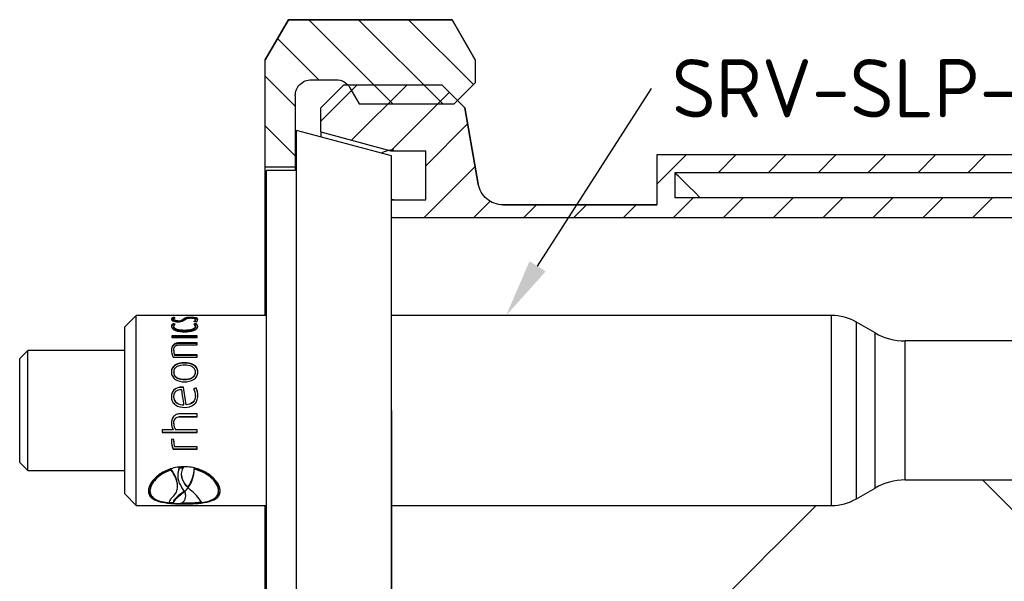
# Paper-space layout 'Invenitec-A4' of a CAD drawing. Header units: millimetres. Extents: x -56 to 244, y -36 to 254.
# Tile 3 of 5: x -42 to 46, y 181 to 232. Entities that reach past the tile are written whole.
import ezdxf
from ezdxf import colors
from ezdxf.entities.mleader import LeaderData, LeaderLine
from ezdxf.math import Vec2, Vec3

# ---------------------------------------------------------------- set-up
doc = ezdxf.new("R2010")
doc.units = ezdxf.units.MM
for name, color, linetype in [('BH40-JACKETED-EL', 7, 'Continuous'), ('BH40-NUT', 7, 'Continuous'), ('BH40-SEAL', 7, 'Continuous'), ('Default', 7, 'Continuous'), ('SRV-SLP-A123-BH4', 7, 'Continuous')]:
    doc.layers.add(name, color=color, linetype=linetype)
doc.styles.add('SEACAD_Solid_Edge_ISO', font='seiso.ttf')
doc.dimstyles.new('Rheonics_Publish', dxfattribs={"dimtxt": 3.5, "dimasz": 3.5, "dimexe": 1.75, "dimexo": 0, "dimgap": 0.875, "dimtad": 1, "dimdec": 0, "dimlfac": 1.111111, "dimdsep": 46, "dimtxsty": 'SEACAD_Solid_Edge_ISO', "dimblk1": '_SE_FILLED', "dimblk2": '_SE_FILLED', "dimsah": 1, "dimcen": 1.75, "dimazin": 0, "dimtfac": 0.5, "dimtdec": 3, "dimtmove": 0, "dimatfit": 3, "dimfxl": 1, "dimarcsym": 0})

# ---------------------------------------------------------------- blocks, each defined once
blk = doc.blocks.new('SE4')
at = {"layer": 'BH40-JACKETED-EL', "linetype": 'Continuous'}
h = blk.add_hatch(dxfattribs=at)
h.set_pattern_fill('LINE', angle=45, style=0)
edge = h.paths.add_edge_path()
edge.add_arc((47.809, 166.698), 0.18, 89.98937, 135.86968)
edge.add_line((47.68, 166.823), (47.681, 165.54))
edge.add_line((47.681, 165.54), (47.68, 165.314))
edge.add_spline(control_points=[(47.68, 165.314), (47.68, 165.312), (47.681, 165.311), (47.716, 165.277), (47.763, 165.257), (47.81, 165.257)], knot_values=[0, 0, 0, 0, 0.012514, 0.012514, 0.512514, 0.512514, 0.512514, 0.512514], degree=3, periodic=0)
edge.add_line((47.81, 165.257), (47.913, 165.257))
edge.add_line((47.913, 165.257), (49.263, 165.257))
edge.add_line((49.263, 165.257), (51.063, 165.257))
edge.add_line((51.063, 165.257), (53.348, 165.257))
edge.add_line((53.348, 165.257), (53.426, 165.257))
edge.add_line((53.426, 165.257), (55.238, 165.257))
edge.add_line((55.238, 165.257), (77.281, 165.257))
edge.add_line((77.281, 165.257), (177.804, 165.257))
edge.add_line((177.804, 165.257), (177.804, 167.057))
edge.add_line((177.804, 167.057), (73.202, 167.057))
edge.add_line((73.202, 167.057), (73.202, 169.307))
edge.add_line((73.202, 169.307), (177.804, 169.307))
edge.add_line((177.804, 169.307), (177.804, 170.905))
edge.add_line((177.804, 170.905), (71.575, 170.905))
edge.add_line((71.575, 170.905), (71.575, 166.427))
edge.add_line((71.575, 166.427), (57.717, 166.427))
edge.add_arc((57.717, 168.677), 2.25, 190, 270, ccw=False)
edge.add_line((55.501, 168.287), (55.238, 169.776))
edge.add_line((55.238, 169.776), (54.29, 175.157))
edge.add_line((54.29, 175.157), (53.641, 175.806))
edge.add_line((53.641, 175.806), (52.22, 177.227))
edge.add_line((52.22, 177.227), (43.4, 177.227))
edge.add_line((43.4, 177.227), (41.33, 175.157))
edge.add_line((41.33, 175.157), (41.33, 172.976))
edge.add_line((41.33, 172.976), (41.332, 172.975))
edge.add_line((41.332, 172.975), (42.707, 172.606))
edge.add_line((42.707, 172.606), (43.954, 172.272))
edge.add_line((43.954, 172.272), (44.788, 172.049))
edge.add_line((44.788, 172.049), (47.465, 171.332))
edge.add_line((47.465, 171.332), (47.63, 171.287))
edge.add_line((47.63, 171.287), (50.78, 171.287))
edge.add_line((50.78, 171.287), (50.78, 166.877))
edge.add_line((50.78, 166.877), (49.263, 166.877))
edge.add_line((49.263, 166.877), (47.915, 166.877))
edge.add_line((47.915, 166.877), (47.86, 166.877))
edge.add_line((47.86, 166.877), (47.81, 166.877))
at = {"layer": 'BH40-NUT', "linetype": 'Continuous'}
h = blk.add_hatch(dxfattribs=at)
h.set_pattern_fill('LINE', angle=135, style=0)
edge = h.paths.add_edge_path()
edge.add_line((38.417, 183.077), (36.338, 179.477))
edge.add_line((36.338, 179.477), (36.338, 169.802))
edge.add_line((36.338, 169.802), (39.038, 169.802))
edge.add_line((39.038, 169.802), (39.038, 176.237))
edge.add_arc((40.478, 176.237), 1.44, 90, 180, ccw=False)
edge.add_line((40.478, 177.677), (42.707, 177.677))
edge.add_arc((42.699, 176.223), 1.455, 32.51033, 89.67797, ccw=False)
edge.add_line((43.926, 177.005), (43.954, 176.957))
edge.add_line((43.954, 176.957), (44.788, 175.513))
edge.add_line((44.788, 175.513), (53.348, 175.513))
edge.add_line((53.348, 175.513), (53.641, 175.806))
edge.add_line((53.641, 175.806), (55.235, 177.399))
edge.add_line((55.235, 177.399), (55.238, 177.403))
edge.add_line((55.238, 177.403), (55.238, 179.477))
edge.add_line((55.238, 179.477), (53.16, 183.077))
edge.add_line((53.16, 183.077), (38.417, 183.077))
at = {"layer": 'BH40-SEAL', "linetype": 'Continuous'}
h = blk.add_hatch(dxfattribs=at)
h.set_pattern_fill('LINE', scale=2, angle=135, style=0)
edge = h.paths.add_edge_path()
edge.add_line((47.913, 166.877), (49.263, 166.877))
edge.add_line((49.263, 166.877), (49.263, 165.54))
edge.add_line((49.263, 165.54), (49.263, 165.302))
edge.add_line((49.263, 165.302), (51.063, 165.302))
edge.add_line((51.063, 165.302), (51.063, 165.54))
edge.add_line((51.063, 165.54), (51.063, 171.377))
edge.add_line((51.063, 171.377), (47.913, 171.377))
edge.add_arc((47.913, 169.166), 2.212, 90.00012, 90.91512)
edge.add_arc((47.913, 169.157), 2.22, 90.92013, 101.64824)
edge.add_arc((47.919, 169.109), 2.268, 101.55993, 119.88397)
edge.add_line((46.789, 171.076), (47.63, 170.851))
edge.add_line((47.63, 170.851), (47.681, 170.837))
edge.add_line((47.681, 170.837), (47.681, 166.89))
edge.add_arc((47.906, 168.861), 1.983, 263.48323, 268.82028)
edge.add_arc((47.913, 169.056), 2.179, 268.73732, 269.99953)
at = {"layer": 'BH40-JACKETED-EL', "color": 7, "linetype": 'Continuous'}
for p, q in [((41.33, 175.157), (43.4, 177.227)), ((43.4, 177.227), (41.33, 175.157)), ((43.4, 177.227), (52.22, 177.227)), ((52.22, 177.227), (54.29, 175.157)), ((54.29, 175.157), (53.641, 175.806)), ((41.33, 172.976), (41.33, 175.157)), ((54.29, 175.157), (55.501, 168.287)), ((55.501, 168.287), (54.29, 175.157)), ((41.33, 172.976), (41.33, 172.539)), ((41.33, 172.976), (47.63, 171.287)), ((47.63, 171.287), (50.78, 171.287)), ((50.78, 166.877), (50.78, 171.287)), ((71.575, 170.905), (71.575, 166.427)), ((177.804, 170.905), (71.575, 170.905)), ((177.804, 170.905), (71.575, 170.905)), ((177.804, 169.307), (73.202, 169.307)), ((47.81, 166.877), (50.78, 166.877)), ((47.913, 166.877), (47.913, 166.877)), ((177.804, 167.057), (73.202, 167.057)), ((177.804, 167.057), (73.202, 167.057)), ((57.717, 166.427), (71.575, 166.427)), ((71.575, 166.427), (57.717, 166.427)), ((177.804, 165.257), (47.81, 165.257)), ((47.81, 156.474), (47.81, 156.473)), ((47.81, 139.373), (47.81, 139.373))]:
    blk.add_line(p, q, dxfattribs=at)
blk.add_arc((47.81, 166.697), 0.18, 90, 135.71368, dxfattribs=at)
for centre, major_axis, ratio, start_param, end_param in [((94.532, 147.977), (-21.33, 21.33), 0.00115, -0.464602, -0.00115), ((94.532, 151.688), (0, 9275.701), 0.0023, 1.568897, 1.569139), ((94.532, 147.977), (-17.28, 17.28), 0.00115, 3.140443, 4.337474), ((94.532, 147.977), (17.28, 17.28), 0.00115, 2.093163, 3.142742)]:
    blk.add_ellipse(centre, major_axis=major_axis, ratio=ratio, start_param=start_param, end_param=end_param, dxfattribs=at)
for points, knots in [([(57.717, 166.427), (57.195, 166.427), (56.67, 166.618), (55.87, 167.29), (55.592, 167.771), (55.501, 168.287)], [0, 0, 0, 0, 0.5, 0.5, 1, 1, 1, 1]), ([(47.68, 166.822), (47.681, 166.823), (47.682, 166.824), (47.716, 166.858), (47.763, 166.877), (47.81, 166.877)], [0.4885973, 0.4885973, 0.4885973, 0.4885973, 0.5, 0.5, 1, 1, 1, 1]), ([(47.81, 165.257), (47.763, 165.257), (47.716, 165.277), (47.681, 165.311), (47.68, 165.312), (47.68, 165.313)], [0, 0, 0, 0, 0.5, 0.5, 0.5125141, 0.5125141, 0.5125141, 0.5125141])]:
    blk.add_open_spline(points, degree=3, knots=knots, dxfattribs=at)
at = {"layer": 'BH40-NUT', "color": 7, "linetype": 'Continuous'}
for p, q in [((36.338, 179.477), (38.417, 183.077)), ((38.417, 183.077), (36.338, 179.477)), ((38.417, 183.077), (53.16, 183.077)), ((53.16, 183.077), (38.417, 183.077)), ((53.16, 183.077), (55.238, 179.477)), ((55.238, 179.477), (53.16, 183.077)), ((36.338, 169.802), (36.338, 179.477)), ((55.238, 179.477), (55.238, 177.403)), ((40.478, 177.677), (42.707, 177.677)), ((53.348, 175.513), (55.238, 177.403)), ((43.954, 176.957), (44.788, 175.513)), ((39.038, 176.237), (39.038, 169.802)), ((44.788, 175.513), (53.348, 175.513)), ((40.478, 172.767), (40.478, 172.774)), ((39.038, 169.802), (36.338, 169.802)), ((36.338, 156.473), (36.338, 169.802)), ((39.038, 169.802), (39.038, 169.523)), ((36.338, 126.152), (36.338, 139.373))]:
    blk.add_line(p, q, dxfattribs=at)
blk.add_open_spline([(39.038, 176.237), (39.038, 176.613), (39.191, 176.987), (39.728, 177.524), (40.098, 177.677), (40.478, 177.677)], degree=3, knots=[0, 0, 0, 0, 0.5, 0.5, 1, 1, 1, 1], dxfattribs=at)
blk.add_open_spline([(42.707, 177.677), (43.215, 177.677), (43.7, 177.397), (43.954, 176.957)], degree=3, dxfattribs=at)
at = {"layer": 'BH40-SEAL', "color": 7, "linetype": 'Continuous'}
blk.add_line((47.913, 166.877), (49.263, 166.877), dxfattribs=at)
for points in [[(46.789, 171.076), (47.129, 171.271), (47.517, 171.377), (47.913, 171.377)], [(47.913, 166.877), (47.835, 166.877), (47.758, 166.882), (47.681, 166.89)]]:
    blk.add_open_spline(points, degree=3, dxfattribs=at)
at = {"layer": 'SRV-SLP-A123-BH4', "color": 7, "linetype": 'Continuous'}
for p, q in [((39.15, 122.723), (39.15, 173.123)), ((47.681, 170.837), (39.15, 173.123)), ((47.681, 125.009), (47.681, 170.837)), ((36.45, 126.323), (36.45, 169.523)), ((39.15, 169.523), (36.45, 169.523)), ((24.724, 156.473), (23.689, 155.438)), ((24.724, 139.373), (24.724, 156.473)), ((36.45, 156.473), (24.724, 156.473)), ((28.045, 156.193), (28.045, 156.281)), ((28.092, 156.052), (28.092, 156.138)), ((28.478, 155.904), (28.478, 155.989)), ((28.95, 156.052), (28.95, 156.138)), ((29.634, 156.242), (29.634, 156.298)), ((30.055, 156.008), (30.055, 156.094)), ((87.279, 156.473), (47.681, 156.473)), ((87.279, 139.373), (87.279, 156.473)), ((23.689, 140.408), (23.689, 155.438)), ((28.045, 155.641), (28.045, 155.723)), ((28.1, 155.413), (28.1, 155.492)), ((29.073, 155.051), (29.073, 155.127)), ((30.047, 155.413), (30.047, 155.492)), ((30.106, 155.641), (30.106, 155.723)), ((89.529, 139.976), (89.529, 155.87)), ((91.207, 154.902), (89.529, 155.87)), ((30.221, 154.629), (27.93, 154.629)), ((27.93, 154.629), (27.93, 154.471)), ((30.221, 154.559), (27.93, 154.559)), ((27.93, 154.471), (30.221, 154.471)), ((30.221, 154.471), (30.221, 154.629)), ((91.207, 140.945), (91.207, 154.902)), ((93.907, 141.668), (93.907, 154.178)), ((113.212, 154.178), (93.907, 154.178)), ((14.959, 153.323), (14.239, 152.603)), ((14.959, 142.523), (14.959, 153.323)), ((23.689, 153.323), (14.959, 153.323)), ((28.096, 153.302), (28.096, 153.359)), ((28.644, 153.941), (28.644, 154.005)), ((30.221, 154.005), (28.644, 154.005)), ((30.221, 153.941), (28.644, 153.941)), ((28.657, 153.826), (30.221, 153.826)), ((30.221, 153.826), (30.221, 154.005)), ((14.239, 143.243), (14.239, 152.603)), ((28.045, 152.712), (30.221, 152.712)), ((28.189, 152.865), (28.189, 152.918)), ((30.221, 152.918), (28.189, 152.918)), ((30.221, 152.865), (28.189, 152.865)), ((30.221, 152.712), (30.221, 152.918)), ((29.073, 152.174), (29.073, 152.219)), ((28.096, 151.343), (28.096, 151.379)), ((29.073, 150.705), (29.073, 150.735)), ((30.051, 151.343), (30.051, 151.379)), ((28.835, 150.001), (28.835, 150.023)), ((28.972, 149.997), (28.972, 150.019)), ((30.106, 149.953), (29.911, 149.87)), ((30.106, 149.932), (30.106, 149.953)), ((28.087, 149.144), (28.087, 149.157)), ((30.055, 149.247), (30.055, 149.262)), ((29.018, 148.416), (29.018, 148.421)), ((29.21, 148.428), (29.21, 148.434)), ((30.221, 147.61), (28.644, 147.61)), ((28.657, 147.366), (28.657, 147.36)), ((28.657, 147.366), (30.221, 147.366)), ((28.657, 147.36), (30.221, 147.36)), ((30.221, 147.36), (30.221, 147.61)), ((28.041, 146.19), (27.072, 146.19)), ((27.072, 146.19), (27.072, 145.945)), ((28.041, 146.208), (28.041, 146.19)), ((28.104, 146.738), (28.104, 146.726)), ((30.221, 146.19), (28.253, 146.19)), ((30.221, 145.945), (30.221, 146.19)), ((27.072, 145.966), (30.221, 145.966)), ((27.072, 145.945), (30.221, 145.945)), ((28.113, 145.294), (27.9, 145.346)), ((28.045, 144.462), (28.045, 144.426)), ((28.045, 144.462), (30.221, 144.462)), ((28.045, 144.426), (30.221, 144.426)), ((28.1, 145.162), (28.111, 145.294)), ((28.1, 145.133), (28.113, 145.294)), ((28.1, 145.162), (28.1, 145.133)), ((30.221, 144.656), (28.189, 144.656)), ((30.221, 144.426), (30.221, 144.656)), ((14.239, 143.243), (14.959, 142.523)), ((28.592, 142.786), (28.594, 142.72)), ((28.941, 142.811), (28.943, 142.745)), ((29.941, 142.71), (29.944, 142.644)), ((14.959, 142.523), (23.689, 142.523)), ((27.862, 142.629), (27.865, 142.563)), ((28.456, 142.066), (28.459, 142.001)), ((28.444, 141.155), (28.441, 141.221)), ((29.388, 141.022), (29.391, 140.956)), ((29.398, 141.037), (29.398, 141.012)), ((29.398, 141.037), (29.401, 140.971)), ((29.398, 141.012), (29.401, 140.946)), ((29.401, 140.971), (29.401, 140.946)), ((29.401, 140.946), (29.576, 140.789)), ((89.529, 139.976), (91.207, 140.945)), ((93.907, 141.668), (113.212, 141.668)), ((23.689, 140.408), (24.724, 139.373)), ((25.955, 140.744), (25.958, 140.677)), ((25.956, 140.718), (25.959, 140.652)), ((29.055, 140.658), (28.834, 140.48)), ((28.834, 140.48), (28.837, 140.412)), ((29.058, 140.591), (28.837, 140.412)), ((29.056, 140.646), (29.058, 140.591)), ((29.08, 140.596), (29.084, 140.615)), ((29.18, 140.212), (29.177, 140.28)), ((32.137, 140.685), (32.134, 140.752)), ((24.724, 139.373), (36.45, 139.373)), ((27.733, 139.679), (27.736, 139.604)), ((28.068, 139.707), (28.071, 139.631)), ((29.048, 139.603), (29.048, 139.515)), ((47.681, 139.373), (87.279, 139.373))]:
    blk.add_line(p, q, dxfattribs=at)
for centre, radius, start, end in [((24.476, 123.95), 32.528, 83.36891, 83.7004), ((24.476, 123.525), 32.863, 83.65025, 83.76618), ((28.528, 156.653), 0.666, 265.7049, 309.31745), ((28.528, 156.573), 0.671, 265.71538, 308.96046), ((87.279, 151.973), 4.5, 60, 90), ((28.18, 155.463), 0.293, 117.45993, 175.73438), ((28.177, 155.382), 0.29, 117.07348, 165.4401), ((19.663, 112.846), 43.688, 78.68859, 78.93852), ((19.669, 112.339), 44.105, 78.90654, 79.05212), ((28.343, 155.469), 0.244, 117.06108, 174.4623), ((23.163, 117.872), 38.636, 79.64701, 79.94153), ((38.671, 110.89), 45.643, 100.81509, 101.05969), ((29.805, 155.469), 0.243, 5.48054, 63.00415), ((38.664, 110.369), 46.073, 100.70388, 100.84627), ((29.97, 155.462), 0.295, 4.42174, 62.3842), ((93.907, 159.578), 5.4, 240, 270), ((29.349, 153.372), 1.462, 180.50949, 206.82986), ((29.149, 153.351), 1.053, 179.59311, 204.31329), ((29.128, 153.294), 1.033, 179.59699, 204.55633), ((-387.778, 88.168), 421.129, 8.2258, 8.41369), ((28.857, 148.489), 1.534, 85.71689, 90.80485), ((28.857, 148.451), 1.55, 85.76191, 90.79642), ((-336.384, 94.365), 369.57, 8.41268, 8.66123), ((-328.899, 94.903), 362.087, 8.50088, 8.75195), ((28.758, 149.275), 1.297, 359.3846, 27.30176), ((126.643, -81.107), 250.396, 112.67709, 112.72345), ((28.771, 149.285), 1.493, 358.76201, 26.56584), ((28.8, 149.271), 1.464, 358.75906, 26.82941), ((29.125, 146.796), 1.233, 181.11807, 208.45999), ((29.148, 146.783), 1.256, 181.09064, 208.18951), ((29.187, 146.738), 1.083, 180.63436, 210.3954), ((28.455, 145.224), 0.571, 167.60985, 186.30425), ((29.57, 145.173), 1.682, 179.41635, 204.97955), ((29.603, 145.143), 1.716, 179.41401, 204.73266), ((29.323, 145.115), 1.223, 179.15554, 202.04113), ((30.131, 142.126), 1.675, 156.80649, 182.06323), ((30.134, 142.06), 1.675, 156.80505, 219.24367), ((29.041, 139.017), 3.796, 91.52434, 96.80718), ((29.044, 138.944), 3.802, 91.52179, 96.79629), ((26.802, 142.803), 3.14, 325.77186, 358.30254), ((26.8, 142.739), 3.145, 325.79997, 358.27132), ((27.123, 139.694), 2.155, 25.8754, 37.32301), ((27.447, 142.394), 2.418, 312.62651, 323.50399), ((93.907, 136.268), 5.4, 90, 120), ((26.785, 137.196), 4.55, 32.45713, 52.16281), ((28.973, 152.542), 13, 266.10149, 268.62318), ((87.279, 143.873), 4.5, 270, 300)]:
    blk.add_arc(centre, radius, start, end, dxfattribs=at)
for points, degree in [([(28.045, 156.281), (27.936, 156.243), (27.89, 156.192), (27.888, 156.133)], 3), ([(28.045, 156.193), (27.964, 156.165), (27.917, 156.13), (27.898, 156.089)], 3), ([(25.955, 140.744), (25.956, 140.735), (25.956, 140.726), (25.956, 140.718)], 3), ([(29.062, 140.634), (29.06, 140.612), (29.058, 140.591)], 2), ([(29.174, 140.28), (29.168, 140.386), (29.141, 140.501), (29.093, 140.623)], 3), ([(27.733, 139.679), (27.73, 139.688), (27.727, 139.697), (27.725, 139.706)], 3), ([(28.795, 139.606), (28.879, 139.604), (28.963, 139.604), (29.048, 139.603)], 3)]:
    blk.add_open_spline(points, degree=degree, dxfattribs=at)
for points, knots in [([(27.888, 156.133), (27.891, 156.084), (27.926, 156.028), (28.13, 155.933), (28.302, 155.903), (28.478, 155.901)], [0, 0, 0, 0, 0.5, 0.5, 1, 1, 1, 1]), ([(28.092, 156.138), (28.093, 156.162), (28.106, 156.184), (28.152, 156.225), (28.185, 156.244), (28.232, 156.26)], [0, 0, 0, 0, 0.5, 0.5, 1, 1, 1, 1]), ([(28.478, 155.989), (28.434, 155.99), (28.388, 155.992), (28.347, 155.998), (28.306, 156.003), (28.268, 156.011), (28.236, 156.021), (28.207, 156.029), (28.182, 156.04), (28.162, 156.05), (28.14, 156.062), (28.123, 156.075), (28.112, 156.088), (28.098, 156.105), (28.093, 156.122), (28.092, 156.138)], [0, 0, 0, 0, 0.193797, 0.193797, 0.193797, 0.383417, 0.383417, 0.383417, 0.554934, 0.554934, 0.554934, 0.747387, 0.747387, 0.747387, 1, 1, 1, 1]), ([(28.478, 155.904), (28.433, 155.905), (28.387, 155.908), (28.345, 155.913), (28.304, 155.918), (28.266, 155.926), (28.234, 155.936), (28.204, 155.945), (28.18, 155.955), (28.16, 155.966), (28.138, 155.978), (28.122, 155.991), (28.111, 156.003), (28.098, 156.02), (28.093, 156.036), (28.092, 156.052)], [0, 0, 0, 0, 0.19682, 0.19682, 0.19682, 0.389292, 0.389292, 0.389292, 0.562143, 0.562143, 0.562143, 0.755427, 0.755427, 0.755427, 1, 1, 1, 1]), ([(28.478, 155.901), (28.645, 155.902), (28.81, 155.927), (29.023, 156.012), (29.083, 156.062), (29.141, 156.107)], [0, 0, 0, 0, 0.5, 0.5, 1, 1, 1, 1]), ([(29.634, 156.298), (29.461, 156.297), (29.288, 156.283), (29.071, 156.223), (29.011, 156.182), (28.95, 156.138)], [0, 0, 0, 0, 0.5, 0.5, 1, 1, 1, 1]), ([(29.265, 156.184), (29.234, 156.179), (29.206, 156.173), (29.072, 156.136), (29.012, 156.096), (28.95, 156.052)], [0.3849236, 0.3849236, 0.3849236, 0.3849236, 0.5, 0.5, 1, 1, 1, 1]), ([(29.141, 156.107), (29.187, 156.141), (29.23, 156.174), (29.342, 156.213), (29.389, 156.224), (29.501, 156.239), (29.566, 156.241), (29.63, 156.242)], [0, 0, 0, 0, 0.5, 0.5, 0.75, 0.75, 1, 1, 1, 1]), ([(29.63, 156.242), (29.681, 156.241), (29.732, 156.239), (29.779, 156.235), (29.818, 156.231), (29.855, 156.226), (29.887, 156.219), (29.918, 156.212), (29.945, 156.204), (29.967, 156.195), (29.998, 156.182), (30.019, 156.167), (30.033, 156.151), (30.049, 156.133), (30.054, 156.114), (30.055, 156.094)], [0, 0, 0, 0, 0.194, 0.194, 0.194, 0.355264, 0.355264, 0.355264, 0.515929, 0.515929, 0.515929, 0.745059, 0.745059, 0.745059, 1, 1, 1, 1]), ([(30.264, 156.095), (30.26, 156.152), (30.229, 156.203), (30.071, 156.259), (29.999, 156.274), (29.83, 156.293), (29.732, 156.297), (29.634, 156.298)], [0, 0, 0, 0, 0.5, 0.5, 0.75, 0.75, 1, 1, 1, 1]), ([(30.055, 156.094), (30.054, 156.066), (30.038, 156.036), (29.991, 155.976), (29.959, 155.944), (29.911, 155.915)], [0, 0, 0, 0, 0.5, 0.5, 1, 1, 1, 1]), ([(30.255, 156.05), (30.24, 156.09), (30.202, 156.126), (30.085, 156.167), (30.038, 156.178), (29.985, 156.186)], [0.1233397, 0.1233397, 0.1233397, 0.1233397, 0.5, 0.5, 0.6758934, 0.6758934, 0.6758934, 0.6758934]), ([(30.055, 156.008), (30.054, 155.98), (30.038, 155.951), (30.009, 155.914), (30.003, 155.907), (29.996, 155.9)], [0, 0, 0, 0, 0.5, 0.5, 0.6168681, 0.6168681, 0.6168681, 0.6168681]), ([(30.106, 155.879), (30.162, 155.916), (30.198, 155.954), (30.249, 156.027), (30.262, 156.062), (30.264, 156.095)], [0, 0, 0, 0, 0.5, 0.5, 1, 1, 1, 1]), ([(27.888, 155.484), (27.895, 155.35), (28.027, 155.203), (28.493, 155.02), (28.786, 154.99), (29.073, 154.987)], [0, 0, 0, 0, 0.5, 0.5, 1, 1, 1, 1]), ([(29.073, 155.127), (28.845, 155.129), (28.611, 155.147), (28.322, 155.242), (28.24, 155.285), (28.128, 155.384), (28.103, 155.439), (28.1, 155.492)], [0, 0, 0, 0, 0.5, 0.5, 0.75, 0.75, 1, 1, 1, 1]), ([(29.073, 155.051), (28.846, 155.054), (28.613, 155.071), (28.324, 155.164), (28.241, 155.206), (28.129, 155.305), (28.103, 155.359), (28.1, 155.413)], [0, 0, 0, 0, 0.5, 0.5, 0.75, 0.75, 1, 1, 1, 1]), ([(30.047, 155.492), (30.044, 155.439), (30.018, 155.384), (29.906, 155.285), (29.823, 155.242), (29.535, 155.148), (29.301, 155.13), (29.073, 155.127)], [0, 0, 0, 0, 0.25, 0.25, 0.5, 0.5, 1, 1, 1, 1]), ([(29.073, 154.987), (29.361, 154.99), (29.656, 155.02), (30.004, 155.156), (30.101, 155.215), (30.231, 155.346), (30.26, 155.417), (30.264, 155.484)], [0, 0, 0, 0, 0.5, 0.5, 0.75, 0.75, 1, 1, 1, 1]), ([(30.047, 155.413), (30.044, 155.36), (30.018, 155.305), (29.905, 155.206), (29.821, 155.164), (29.533, 155.071), (29.3, 155.054), (29.073, 155.051)], [0, 0, 0, 0, 0.25, 0.25, 0.5, 0.5, 1, 1, 1, 1]), ([(30.261, 155.436), (30.256, 155.469), (30.244, 155.501), (30.198, 155.572), (30.159, 155.608), (30.106, 155.641)], [0.1180799, 0.1180799, 0.1180799, 0.1180799, 0.5, 0.5, 1, 1, 1, 1]), ([(28.644, 154.005), (28.534, 154.003), (28.424, 153.993), (28.223, 153.935), (28.132, 153.887), (27.928, 153.698), (27.891, 153.529), (27.888, 153.359)], [0, 0, 0, 0, 0.25, 0.25, 0.5, 0.5, 1, 1, 1, 1]), ([(28.644, 153.941), (28.535, 153.939), (28.425, 153.929), (28.224, 153.872), (28.134, 153.825), (27.939, 153.647), (27.897, 153.493), (27.889, 153.336)], [0, 0, 0, 0, 0.25, 0.25, 0.5, 0.5, 0.9659107, 0.9659107, 0.9659107, 0.9659107]), ([(28.096, 153.359), (28.097, 153.406), (28.101, 153.453), (28.112, 153.499), (28.124, 153.545), (28.143, 153.59), (28.172, 153.631), (28.196, 153.666), (28.229, 153.699), (28.267, 153.726), (28.306, 153.752), (28.352, 153.774), (28.4, 153.79), (28.449, 153.806), (28.502, 153.816), (28.555, 153.821), (28.589, 153.824), (28.623, 153.826), (28.657, 153.826)], [0, 0, 0, 0, 0.193105, 0.193105, 0.193105, 0.388224, 0.388224, 0.388224, 0.556511, 0.556511, 0.556511, 0.724862, 0.724862, 0.724862, 0.893241, 0.893241, 0.893241, 1, 1, 1, 1]), ([(29.073, 152.219), (28.788, 152.215), (28.497, 152.173), (28.144, 151.963), (28.045, 151.868), (27.916, 151.641), (27.892, 151.511), (27.888, 151.379)], [0, 0, 0, 0, 0.5, 0.5, 0.75, 0.75, 1, 1, 1, 1]), ([(29.073, 152.174), (28.789, 152.17), (28.5, 152.129), (28.147, 151.922), (28.047, 151.828), (27.919, 151.608), (27.894, 151.485), (27.888, 151.36)], [0, 0, 0, 0, 0.5, 0.5, 0.75, 0.75, 0.9891338, 0.9891338, 0.9891338, 0.9891338]), ([(29.073, 152.001), (28.848, 151.998), (28.617, 151.973), (28.323, 151.828), (28.236, 151.759), (28.121, 151.585), (28.099, 151.482), (28.096, 151.379)], [0, 0, 0, 0, 0.5, 0.5, 0.75, 0.75, 1, 1, 1, 1]), ([(30.264, 151.379), (30.259, 151.51), (30.235, 151.64), (30.105, 151.868), (30.005, 151.963), (29.652, 152.172), (29.36, 152.215), (29.073, 152.219)], [0, 0, 0, 0, 0.25, 0.25, 0.5, 0.5, 1, 1, 1, 1]), ([(30.263, 151.362), (30.257, 151.486), (30.231, 151.608), (30.104, 151.828), (30.002, 151.922), (29.649, 152.128), (29.358, 152.17), (29.073, 152.174)], [0.0122309, 0.0122309, 0.0122309, 0.0122309, 0.25, 0.25, 0.5, 0.5, 1, 1, 1, 1]), ([(30.051, 151.379), (30.048, 151.483), (30.026, 151.586), (29.91, 151.76), (29.822, 151.829), (29.529, 151.974), (29.299, 151.998), (29.073, 152.001)], [0, 0, 0, 0, 0.25, 0.25, 0.5, 0.5, 1, 1, 1, 1]), ([(27.888, 151.379), (27.892, 151.248), (27.916, 151.116), (28.044, 150.879), (28.143, 150.777), (28.496, 150.55), (28.788, 150.501), (29.073, 150.497)], [0, 0, 0, 0, 0.25, 0.25, 0.5, 0.5, 1, 1, 1, 1]), ([(28.096, 151.379), (28.099, 151.276), (28.122, 151.171), (28.237, 150.991), (28.325, 150.918), (28.618, 150.765), (28.848, 150.738), (29.073, 150.735)], [0, 0, 0, 0, 0.25, 0.25, 0.5, 0.5, 1, 1, 1, 1]), ([(28.096, 151.343), (28.099, 151.24), (28.122, 151.135), (28.238, 150.957), (28.327, 150.885), (28.62, 150.734), (28.849, 150.708), (29.073, 150.705)], [0, 0, 0, 0, 0.25, 0.25, 0.5, 0.5, 1, 1, 1, 1]), ([(29.073, 150.735), (29.299, 150.738), (29.53, 150.765), (29.824, 150.919), (29.911, 150.991), (30.026, 151.172), (30.048, 151.276), (30.051, 151.379)], [0, 0, 0, 0, 0.5, 0.5, 0.75, 0.75, 1, 1, 1, 1]), ([(29.073, 150.497), (29.359, 150.502), (29.651, 150.55), (30.005, 150.776), (30.105, 150.877), (30.235, 151.114), (30.259, 151.248), (30.264, 151.379)], [0, 0, 0, 0, 0.5, 0.5, 0.75, 0.75, 1, 1, 1, 1]), ([(29.073, 150.705), (29.297, 150.708), (29.524, 150.733), (29.82, 150.885), (29.908, 150.956), (30.024, 151.134), (30.048, 151.239), (30.051, 151.343)], [0, 0, 0, 0, 0.5, 0.5, 0.75, 0.75, 1, 1, 1, 1]), ([(28.835, 150.023), (28.59, 150.018), (28.338, 149.964), (28.065, 149.727), (27.994, 149.625), (27.906, 149.399), (27.89, 149.278), (27.888, 149.157)], [0, 0, 0, 0, 0.5, 0.5, 0.75, 0.75, 1, 1, 1, 1]), ([(28.835, 150.001), (28.592, 149.996), (28.34, 149.943), (28.066, 149.71), (27.995, 149.609), (27.906, 149.385), (27.89, 149.265), (27.888, 149.144)], [0, 0, 0, 0, 0.5, 0.5, 0.75, 0.75, 1, 1, 1, 1]), ([(28.818, 149.788), (28.757, 149.786), (28.696, 149.781), (28.635, 149.771), (28.549, 149.757), (28.463, 149.733), (28.385, 149.694), (28.332, 149.667), (28.283, 149.632), (28.243, 149.589), (28.202, 149.547), (28.169, 149.497), (28.144, 149.444), (28.12, 149.391), (28.104, 149.333), (28.096, 149.275), (28.091, 149.236), (28.088, 149.196), (28.087, 149.157)], [0, 0, 0, 0, 0.166763, 0.166763, 0.166763, 0.40619, 0.40619, 0.40619, 0.5679, 0.5679, 0.5679, 0.729606, 0.729606, 0.729606, 0.891858, 0.891858, 0.891858, 1, 1, 1, 1]), ([(27.888, 149.157), (27.892, 149.014), (27.917, 148.871), (28.043, 148.614), (28.141, 148.503), (28.491, 148.252), (28.786, 148.197), (29.073, 148.192)], [0, 0, 0, 0, 0.25, 0.25, 0.5, 0.5, 1, 1, 1, 1]), ([(28.087, 149.157), (28.094, 148.935), (28.202, 148.718), (28.571, 148.47), (28.796, 148.43), (29.018, 148.421)], [0, 0, 0, 0, 0.5, 0.5, 1, 1, 1, 1]), ([(28.087, 149.144), (28.091, 149.033), (28.116, 148.924), (28.219, 148.728), (28.298, 148.646), (28.573, 148.464), (28.798, 148.424), (29.018, 148.416)], [0, 0, 0, 0, 0.25, 0.25, 0.5, 0.5, 1, 1, 1, 1]), ([(29.073, 148.192), (29.377, 148.197), (29.69, 148.255), (30.04, 148.543), (30.131, 148.671), (30.241, 148.952), (30.26, 149.103), (30.264, 149.253)], [0, 0, 0, 0, 0.5, 0.5, 0.75, 0.75, 1, 1, 1, 1]), ([(30.055, 149.262), (30.051, 149.041), (29.985, 148.811), (29.659, 148.509), (29.431, 148.451), (29.21, 148.434)], [0, 0, 0, 0, 0.5, 0.5, 1, 1, 1, 1]), ([(30.055, 149.247), (30.051, 149.028), (29.984, 148.8), (29.657, 148.502), (29.43, 148.446), (29.21, 148.428)], [0, 0, 0, 0, 0.5, 0.5, 1, 1, 1, 1]), ([(28.644, 147.61), (28.536, 147.608), (28.427, 147.594), (28.229, 147.513), (28.14, 147.448), (27.936, 147.195), (27.896, 146.974), (27.892, 146.759)], [0, 0, 0, 0, 0.25, 0.25, 0.5, 0.5, 1, 1, 1, 1]), ([(28.104, 146.738), (28.105, 146.798), (28.109, 146.859), (28.12, 146.918), (28.133, 146.992), (28.158, 147.065), (28.196, 147.13), (28.221, 147.174), (28.254, 147.214), (28.293, 147.247), (28.331, 147.28), (28.376, 147.307), (28.423, 147.325), (28.482, 147.348), (28.546, 147.36), (28.609, 147.364), (28.625, 147.365), (28.641, 147.365), (28.657, 147.366)], [0, 0, 0, 0, 0.190675, 0.190675, 0.190675, 0.429414, 0.429414, 0.429414, 0.589607, 0.589607, 0.589607, 0.749783, 0.749783, 0.749783, 0.949763, 0.949763, 0.949763, 1, 1, 1, 1]), ([(28.104, 146.726), (28.105, 146.785), (28.109, 146.845), (28.119, 146.904), (28.132, 146.98), (28.157, 147.055), (28.196, 147.122), (28.221, 147.166), (28.254, 147.206), (28.292, 147.24), (28.331, 147.273), (28.376, 147.3), (28.423, 147.319), (28.482, 147.342), (28.545, 147.354), (28.607, 147.358), (28.624, 147.359), (28.64, 147.359), (28.657, 147.36)], [0, 0, 0, 0, 0.187634, 0.187634, 0.187634, 0.431079, 0.431079, 0.431079, 0.591268, 0.591268, 0.591268, 0.751524, 0.751524, 0.751524, 0.94864, 0.94864, 0.94864, 1, 1, 1, 1]), ([(29.048, 142.858), (28.836, 142.853), (28.624, 142.841), (28.211, 142.775), (28.007, 142.725), (27.421, 142.533), (27.07, 142.35), (26.469, 141.909), (26.229, 141.656), (25.986, 141.277), (25.925, 141.15), (25.843, 140.907), (25.829, 140.789), (25.823, 140.677)], [0, 0, 0, 0, 0.125, 0.125, 0.25, 0.25, 0.5, 0.5, 0.75, 0.75, 0.875, 0.875, 1, 1, 1, 1]), ([(29.391, 140.956), (29.166, 141.185), (28.971, 141.448), (28.826, 141.902), (28.801, 142.067), (28.819, 142.404), (28.866, 142.574), (28.943, 142.745)], [0, 0, 0, 0, 0.5, 0.5, 0.75, 0.75, 1, 1, 1, 1]), ([(32.273, 140.677), (32.267, 140.789), (32.253, 140.909), (32.169, 141.153), (32.108, 141.28), (31.864, 141.659), (31.627, 141.908), (31.028, 142.348), (30.67, 142.535), (30.084, 142.727), (29.88, 142.776), (29.469, 142.841), (29.259, 142.853), (29.048, 142.858)], [0, 0, 0, 0, 0.125, 0.125, 0.25, 0.25, 0.5, 0.5, 0.75, 0.75, 0.875, 0.875, 1, 1, 1, 1]), ([(32.134, 140.752), (32.126, 140.922), (32.081, 141.109), (31.876, 141.496), (31.723, 141.693), (31.329, 142.063), (31.092, 142.234), (30.552, 142.521), (30.255, 142.628), (29.941, 142.71)], [0.0038467, 0.0038467, 0.0038467, 0.0038467, 0.25, 0.25, 0.5, 0.5, 0.75, 0.75, 1, 1, 1, 1]), ([(32.137, 140.677), (32.13, 140.852), (32.086, 141.04), (31.878, 141.431), (31.727, 141.626), (31.333, 141.997), (31.097, 142.167), (30.558, 142.454), (30.258, 142.562), (29.944, 142.644)], [0, 0, 0, 0, 0.25, 0.25, 0.5, 0.5, 0.75, 0.75, 1, 1, 1, 1]), ([(27.862, 142.629), (27.583, 142.533), (27.321, 142.417), (26.852, 142.131), (26.646, 141.966), (26.31, 141.621), (26.177, 141.437), (26.001, 141.081), (25.962, 140.905), (25.955, 140.744)], [0, 0, 0, 0, 0.25, 0.25, 0.5, 0.5, 0.75, 0.75, 1, 1, 1, 1]), ([(27.865, 142.563), (27.586, 142.467), (27.324, 142.351), (26.855, 142.065), (26.649, 141.901), (26.313, 141.555), (26.18, 141.371), (26.004, 141.016), (25.965, 140.839), (25.958, 140.677)], [0, 0, 0, 0, 0.25, 0.25, 0.5, 0.5, 0.75, 0.75, 1, 1, 1, 1]), ([(28.441, 141.219), (28.44, 141.254), (28.437, 141.29), (28.411, 141.527), (28.348, 141.746), (28.155, 142.185), (28.021, 142.406), (27.862, 142.629)], [0.455745, 0.455745, 0.455745, 0.455745, 0.5, 0.5, 0.75, 0.75, 1, 1, 1, 1]), ([(28.1, 140.243), (28.227, 140.376), (28.329, 140.525), (28.442, 140.866), (28.458, 141.058), (28.414, 141.462), (28.351, 141.68), (28.158, 142.12), (28.024, 142.34), (27.865, 142.563)], [0, 0, 0, 0, 0.25, 0.25, 0.5, 0.5, 0.75, 0.75, 1, 1, 1, 1]), ([(29.388, 141.022), (29.163, 141.25), (28.968, 141.514), (28.839, 141.917), (28.817, 142.024), (28.809, 142.134)], [0, 0, 0, 0, 0.5, 0.5, 0.6665136, 0.6665136, 0.6665136, 0.6665136]), ([(25.823, 140.677), (25.829, 140.564), (25.843, 140.459), (25.926, 140.266), (25.988, 140.177), (26.232, 139.941), (26.469, 139.824), (27.068, 139.651), (27.426, 139.596), (28.012, 139.546), (28.216, 139.534), (28.627, 139.518), (28.837, 139.516), (29.048, 139.515)], [0, 0, 0, 0, 0.125, 0.125, 0.25, 0.25, 0.5, 0.5, 0.75, 0.75, 0.875, 0.875, 1, 1, 1, 1]), ([(25.826, 140.708), (25.833, 140.613), (25.849, 140.523), (25.928, 140.343), (25.991, 140.255), (26.167, 140.088), (26.288, 140.011), (26.431, 139.946)], [0.0166959, 0.0166959, 0.0166959, 0.0166959, 0.125, 0.125, 0.25, 0.25, 0.3947145, 0.3947145, 0.3947145, 0.3947145]), ([(25.958, 140.677), (25.964, 140.521), (25.999, 140.382), (26.162, 140.134), (26.284, 140.028), (26.596, 139.853), (26.789, 139.782), (27.224, 139.673), (27.474, 139.634), (27.736, 139.604)], [0, 0, 0, 0, 0.25, 0.25, 0.5, 0.5, 0.75, 0.75, 1, 1, 1, 1]), ([(27.736, 139.604), (27.73, 139.623), (27.724, 139.642), (27.721, 139.684), (27.724, 139.706), (27.741, 139.776), (27.763, 139.826), (27.829, 139.935), (27.872, 139.993), (27.975, 140.114), (28.036, 140.177), (28.1, 140.243)], [0, 0, 0, 0, 0.125, 0.125, 0.25, 0.25, 0.5, 0.5, 0.75, 0.75, 1, 1, 1, 1]), ([(28.837, 140.412), (28.602, 140.239), (28.39, 140.077), (28.11, 139.791), (28.043, 139.665), (28.09, 139.572)], [0, 0, 0, 0, 0.5, 0.5, 1, 1, 1, 1]), ([(28.834, 140.48), (28.599, 140.307), (28.387, 140.147), (28.134, 139.891), (28.069, 139.789), (28.072, 139.707)], [0, 0, 0, 0, 0.5, 0.5, 0.8998095, 0.8998095, 0.8998095, 0.8998095]), ([(28.661, 139.546), (28.894, 139.635), (29.059, 139.761), (29.21, 140.119), (29.186, 140.342), (29.08, 140.596)], [0, 0, 0, 0, 0.5, 0.5, 1, 1, 1, 1]), ([(29.048, 139.515), (29.26, 139.516), (29.472, 139.518), (29.885, 139.534), (30.089, 139.546), (30.674, 139.597), (31.026, 139.65), (31.626, 139.824), (31.866, 139.943), (32.109, 140.179), (32.171, 140.268), (32.253, 140.46), (32.267, 140.565), (32.273, 140.677)], [0, 0, 0, 0, 0.125, 0.125, 0.25, 0.25, 0.5, 0.5, 0.75, 0.75, 0.875, 0.875, 1, 1, 1, 1]), ([(30.624, 139.637), (30.852, 139.672), (31.063, 139.715), (31.436, 139.829), (31.6, 139.901), (31.863, 140.072), (31.967, 140.174), (32.103, 140.405), (32.132, 140.534), (32.137, 140.677)], [0, 0, 0, 0, 0.25, 0.25, 0.5, 0.5, 0.75, 0.75, 1, 1, 1, 1]), ([(31.656, 139.942), (31.804, 140.009), (31.928, 140.087), (32.106, 140.257), (32.168, 140.345), (32.249, 140.528), (32.264, 140.623), (32.271, 140.724)], [0.6017426, 0.6017426, 0.6017426, 0.6017426, 0.75, 0.75, 0.875, 0.875, 0.98905, 0.98905, 0.98905, 0.98905]), ([(27.733, 139.658), (27.762, 139.655), (27.791, 139.653), (27.902, 139.643), (27.986, 139.637), (28.071, 139.632)], [0.73127838, 0.73127838, 0.73127838, 0.73127838, 0.75, 0.75, 0.80294831, 0.80294831, 0.80294831, 0.80294831]), ([(29.048, 139.603), (29.26, 139.604), (29.471, 139.607), (29.883, 139.622), (30.087, 139.634), (30.389, 139.66), (30.495, 139.671), (30.598, 139.684)], [0, 0, 0, 0, 0.125, 0.125, 0.25, 0.25, 0.319986, 0.319986, 0.319986, 0.319986])]:
    blk.add_open_spline(points, degree=3, knots=knots, dxfattribs=at)
blk = doc.blocks.new('_SE_FILLED')
at = {"color": 0}
blk.add_line((0, 0), (-1, 0), dxfattribs=at)
blk.add_solid([(0, 0), (-1, -0.1665), (-1, 0.1665), (0, 0)], dxfattribs=at)
blk = doc.blocks.new('DMBLK14')
at = {"layer": 'Default', "color": 0, "linetype": 'Continuous', "lineweight": -2, "transparency": 16777216}
for p, q in [((-8.893, 196.703), (-8.893, 97.261)), ((102.113, 196.703), (102.113, 97.261)), ((98.613, 99.011), (-5.393, 99.011))]:
    blk.add_line(p, q, dxfattribs=at)
at = {"layer": 'Defpoints', "color": 0, "linetype": 'Continuous', "transparency": 16777216}
for p in [(-8.893, 196.703), (102.113, 196.703), (-8.893, 99.011)]:
    blk.add_point(p, dxfattribs=at)
at = {"layer": 'Default', "color": 0, "linetype": 'Continuous', "lineweight": -2, "transparency": 16777216, "xscale": 3.5, "yscale": 3.5, "zscale": 3.5}
for p, rotation in [((-8.893, 99.011), 180.0000001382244), ((102.113, 99.011), 1.382244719e-07)]:
    blk.add_blockref('_SE_FILLED', p, dxfattribs=dict(at, rotation=rotation))
at = {"layer": 'Default', "color": 0, "linetype": 'Continuous', "transparency": 16777216, "char_height": 3.5, "attachment_point": 5, "rotation": 0, "style": 'SEACAD_Solid_Edge_ISO'}
for s, insert in [('\\A1;A: 123', (46.61, 101.647)), ('[4.86]', (46.61, 96.36))]:
    blk.add_mtext(s, dxfattribs=dict(at, insert=insert))

psp = doc.layouts.new('Invenitec-A4')

# ---------------------------------------------------------------- block references
at = {"layer": 'Default'}
psp.add_blockref('SE4', (-56.574, 48.78), dxfattribs=at)

# ---------------------------------------------------------------- dimensions: what is measured, and where the dimension line sits
at = {"layer": 'Default', "color": 7, "linetype": 'Continuous'}
dim = psp.add_linear_dim(base=(-8.893, 99.011), p1=(102.113, 196.703), p2=(-8.893, 196.703), angle=180, text='\\A1;A: <>', dimstyle='Rheonics_Publish', override={"dimpost": '\\X'}, dxfattribs=at)
dim.commit()
dim.dimension.update_dxf_attribs({"geometry": 'DMBLK14', "text_midpoint": (46.61, 99.011), "dimtype": 161})

# ---------------------------------------------------------------- leaders
ml = psp.add_multileader_mtext('Standard', dxfattribs=at)
ml.set_content('{\\pxsm0.9;\\fSolid Edge ISO|b0||i0||c0|p34;\\W1.;SRV-SLP-A123-BH40\\P}', color=7)
ml.set_leader_properties()
ml.build(insert=Vec2(0, 0))
ml.multileader.update_dxf_attribs({"dogleg_length": 0, "arrow_head_size": 5.25})
ctx = ml.context
ctx.base_point, ctx.char_height, ctx.arrow_head_size, ctx.landing_gap_size, ctx.plane_origin = Vec3(14.512, 225.662), 5.25, 5.25, 1.837, Vec3(-56.574, 48.78)
notes = []
notes.append((ctx, [(0, (1, 1, 0), (14.512, 225.662), (1, 0), 0, [(0, [(1.44, 205.253)], 0, [])])]))
ctx.mtext.insert = Vec3(16.349, 228.313)
for ctx, leaders in notes:
    for number, flags, end, landing, length, lines in leaders:
        leader = LeaderData()
        leader.index, (leader.has_last_leader_line, leader.has_dogleg_vector, leader.attachment_direction) = number, flags
        leader.last_leader_point, leader.dogleg_vector, leader.dogleg_length = Vec3(end), Vec3(landing), length
        for number, points, colour, breaks in lines:
            line = LeaderLine()
            line.index, line.vertices, line.color, line.breaks = number, Vec3.list(points), colors.encode_raw_color(colour), breaks
            leader.lines.append(line)
        ctx.leaders.append(leader)

doc.saveas('drawing.dxf')
